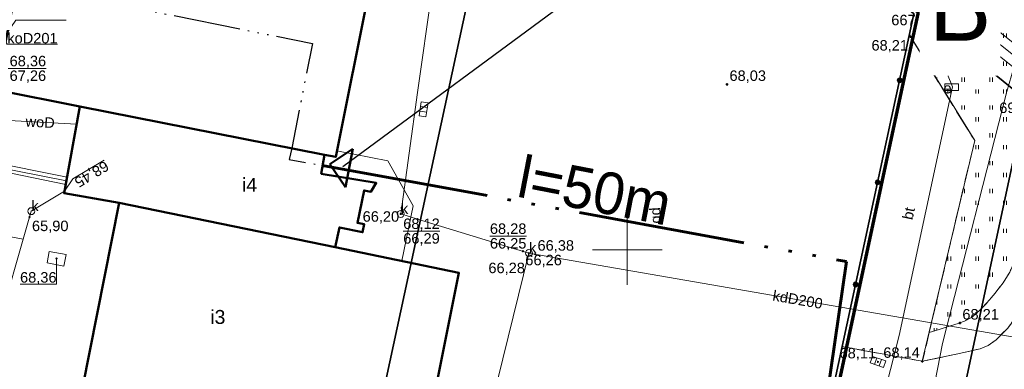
# Model space of a CAD drawing. Header units: millimetres. Extents: x 6501010 to 6502959, y 5884302 to 5886510.
# Tile 25 of 43: x 6502206 to 6502277, y 5885291 to 5885317. Entities that reach past the tile are written whole.
import ezdxf
from ezdxf.enums import TextEntityAlignment as Align

# ---------------------------------------------------------------- set-up
doc = ezdxf.new("R2010")
doc.units = ezdxf.units.MM
for name, pattern in [('ACAD_ISO06W100', [37.5, 24, -3, 0.5, -3, 0.5, -3, 0.5, -3]), ('BUUT04', [200000, 0, -100000, 0, -100000]), ('EGBU01', [2, 0.5, -0.5, 0.5, -0.5]), ('OTKC_A05', [1.5, 1, -0.5]), ('OTKJ_A05', [2, 1.5, -0.5]), ('OTKU_A05', [2, 1.5, -0.5]), ('OTZT_A05', [1.5, 1, -0.5])]:
    doc.linetypes.add(name, pattern=pattern)
for name, color, linetype, lineweight in [('!!!_elektryczne', 12, 'Continuous', 18), ('!A_granica opracowania', 12, 'Continuous', 40), ('!A_opis', 7, 'Continuous', 25), ('Budynki EGiB', 9, 'Continuous', 0), ('Działki', 9, 'Continuous', 0), ('isa_V10520003E16E075_TUsr', 9, 'Continuous', 25), ('isa_V10520003E16E075_TUsr_19165818BF56C1D4', 9, 'OTKJ_A05', 25), ('Komunikacja (linie)', 9, 'Continuous', 0), ('Komunikacja (obszary)', 9, 'Continuous', 0), ('Krzyże', 9, 'Continuous', 0), ('Ogrodzenia', 9, 'Continuous', 0), ('Pikiety', 9, 'Continuous', 0), ('Przewody ciepłownicze', 9, 'Continuous', 0), ('Przewody elektroenergetyczne', 9, 'Continuous', 0), ('Przewody kanalizacyjne', 9, 'Continuous', 0), ('Przewody wodociągowe', 9, 'Continuous', 0), ('Punkty graniczne - numery', 9, 'Continuous', 0), ('Punkty o określonej wysokości', 9, 'Continuous', 0), ('Urządzenia towarzyszące (linie)', 9, 'Continuous', 0), ('Urządzenia towarzyszące (obszary)', 9, 'Continuous', 0), ('Urządzenia związane z siecią (punkty)', 9, 'Continuous', 0), ('Użytki gruntowe', 9, 'Continuous', 0), ('Zagospodarowanie terenu (obszary)', 9, 'Continuous', 0)]:
    doc.layers.add(name, color=color, linetype=linetype, lineweight=lineweight)
doc.styles.add('DOMYSLNA_CZCIONKA', font='arial.ttf')
doc.styles.add('GENERATED_STYLE_1', font='txt')

# ---------------------------------------------------------------- blocks, each defined once
blk = doc.blocks.new('OTRS_P05')
at = {"layer": 'isa_V10520003E16E075_TUsr', "true_color": 0x0a0909, "transparency": 33554687}
h = blk.add_hatch(color=18, dxfattribs=at)
h.dxf.hatch_style = 1
h.paths.add_polyline_path([(0.09, 0, 1), (-0.09, 0, 1)])
at = {"layer": 'isa_V10520003E16E075_TUsr', "color": 18, "true_color": 0x0a0909}
blk.add_lwpolyline([(0.09, 0, 1), (-0.09, 0, 1)], format="xyb", close=True, dxfattribs=at)
at = {"layer": 'isa_V10520003E16E075_TUsr_19165818BF56C1D4', "color": 18, "true_color": 0x0a0909}
blk.add_circle((0, 0), 0.09, dxfattribs=at)
blk = doc.blocks.new('SUKK_P05')
at = {"color": 9, "linetype": 'Continuous', "lineweight": 18}
for p, q in [((-1, 0.5), (-1, -0.5)), ((1, 0.5), (-1, 0.5)), ((-0.35, 0.5), (-0.35, -0.5)), ((0.35, 0.5), (0.35, -0.5)), ((1, -0.5), (1, 0.5)), ((-1, -0.5), (1, -0.5))]:
    blk.add_line(p, q, dxfattribs=at)
blk = doc.blocks.new('SUES_P05')
at = {"color": 1, "linetype": 'Continuous', "lineweight": 18, "true_color": 0xff0000}
blk.add_lwpolyline([(-1, 0.5), (-1, -0.5), (1, -0.5), (1, 0.5)], close=True, dxfattribs=at)
blk = doc.blocks.new('SUKS_P05')
at = {"color": 36, "linetype": 'Continuous', "lineweight": 18, "true_color": 0x803300}
blk.add_circle((0, 0), 0.5, dxfattribs=at)
blk = doc.blocks.new('SUPS01_05')
at = {"lineweight": 18}
h = blk.add_hatch(color=9, dxfattribs=at)
h.dxf.hatch_style = 1
h.paths.add_polyline_path([(-0.09, 0, 1), (0.09, 0, 1)])
at = {"color": 9, "lineweight": 18}
blk.add_circle((0, 0), 0.09, dxfattribs=at)
blk = doc.blocks.new('SUPS01_07')
at = {"lineweight": 18, "true_color": 0xff9100}
h = blk.add_hatch(color=30, dxfattribs=at)
h.dxf.hatch_style = 1
h.paths.add_polyline_path([(0.09, 0, 1), (-0.09, 0, 1)])
at = {"color": 18, "lineweight": 18, "true_color": 0x0a0909}
blk.add_circle((0, 0), 0.09, dxfattribs=at)
blk = doc.blocks.new('OTOO_L05')
at = {"linetype": 'BUUT04', "lineweight": 18, "true_color": 0x000000}
h = blk.add_hatch(color=18, dxfattribs=at)
h.dxf.hatch_style = 1
h.paths.add_polyline_path([(-0.58, 0, 1), (0.58, 0, 1)])
at = {"color": 18, "true_color": 0x0a0909}
blk.add_circle((0, 0), 0.58, dxfattribs=at)
blk = doc.blocks.new('Linia_1', base_point=(36403, 8881.7))
at = {"layer": '!A_opis', "color": 12, "linetype": 'Continuous', "lineweight": 50}
for p, q in [((36403, 8881.7), (36465.5, 8944.2)), ((36465.5, 8944.2), (36465.5, 8819.2)), ((36403, 8881.7), (36465.5, 8819.2))]:
    blk.add_line(p, q, dxfattribs=at)

msp = doc.modelspace()

# ---------------------------------------------------------------- hatches: boundary and pattern name
at = {"layer": 'Zagospodarowanie terenu (obszary)'}
h = msp.add_hatch(dxfattribs=at)
h.set_pattern_fill('OTZT', color=256, scale=0.2, style=0, pattern_type=0)
h.set_pattern_definition([(90, (6502217.02, 5885295.2205), (-2, 1e-16), [0.3, -1.7]), (90, (6502217.22, 5885295.2205), (-2, 1e-16), [0.3, -1.7]), (90, (6502218.02, 5885294.0705), (-2, 1e-16), [0.3, -1.7]), (90, (6502218.22, 5885294.0705), (-2, 1e-16), [0.3, -1.7])])
h.paths.add_polyline_path([(6502236.89, 5885346.2), (6502267.38, 5885319.74), (6502270.58, 5885316.95), (6502270.253, 5885315.434), (6502274.94, 5885307.84), (6502271.671, 5885294.07), (6502272.971, 5885294.47), (6502273.759, 5885294.713), (6502274.217, 5885294.878), (6502274.702, 5885295.154), (6502275.271, 5885295.618), (6502275.818, 5885296.193), (6502276.411, 5885296.9), (6502276.981, 5885297.643), (6502277.454, 5885298.405), (6502277.741, 5885299.074), (6502277.852, 5885299.482), (6502277.948, 5885299.959), (6502280.48, 5885312.599), (6502280.49, 5885312.65), (6502280.401, 5885313.931), (6502280.237, 5885315.074), (6502279.962, 5885315.972), (6502278.965, 5885318.302), (6502278.171, 5885319.87), (6502277.17, 5885321.91), (6502235.29, 5885358.03), (6502218.21, 5885349.5), (6502216.92, 5885342.66), (6502221.29, 5885336.19), (6502224.97, 5885335.43), (6502226.9, 5885343.73), (6502230.01, 5885343.12), (6502229.72, 5885341.89), (6502227.44, 5885342.35), (6502225.76, 5885335.22), (6502234.44, 5885333.6)], flags=0)

# ---------------------------------------------------------------- linework, layer by layer
at = {"layer": '!!!_elektryczne', "color": 6, "linetype": 'ACAD_ISO06W100', "lineweight": 25, "ltscale": 0.2, "flags": 128}
msp.add_lwpolyline([(6502213.482, 5885328.313), (6502215.661, 5885325.746), (6502214.312, 5885317.449), (6502227.394, 5885314.817), (6502225.911, 5885307.293), (6502225.725, 5885306.499), (6502228.129, 5885306.058)], dxfattribs=at)
at = {"layer": '!!!_elektryczne', "color": 6, "linetype": 'ACAD_ISO06W100', "lineweight": 60, "ltscale": 0.5, "flags": 128}
msp.add_lwpolyline([(6502228.129, 5885306.058), (6502265.731, 5885299.162), (6502264.128, 5885287.994)], dxfattribs=at)
at = {"layer": '!A_granica opracowania', "lineweight": 70, "flags": 128}
msp.add_lwpolyline([(6502135.64, 5885439.81), (6502156.38, 5885420.69), (6502179.76, 5885399.13), (6502243.42, 5885340.46), (6502270.88, 5885317.06), (6502239.07, 5885168.58), (6502207.7, 5885174.93), (6502176.42, 5885181.26), (6502145.37, 5885187.54), (6502088.97, 5885198.96), (6502114.4, 5885324.63), (6502121.68, 5885360.58), (6502124.66, 5885375.29), (6502122.226, 5885375.8), (6502135.64, 5885439.81)], dxfattribs=at)
at = {"layer": '!A_opis', "color": 12, "linetype": 'Continuous', "lineweight": 30}
msp.add_line((6502258.609, 5885327.388), (6502229.576, 5885305.967), dxfattribs=at)
at = {"layer": 'Budynki EGiB', "linetype": 'Continuous', "lineweight": 50, "flags": 128}
for points in [[(6502209.57, 5885335.93), (6502205.92, 5885317.71), (6502204.67, 5885311.48), (6502210.71, 5885310.29), (6502228.26, 5885306.83), (6502229.07, 5885306.67), (6502233.95, 5885331.07), (6502210.28, 5885335.79), (6502209.57, 5885335.93)], [(6502210.71, 5885310.29), (6502209.57, 5885304.06), (6502213.52, 5885303.37), (6502229.02, 5885300.19), (6502229.34, 5885301.61), (6502231, 5885301.27), (6502231.12, 5885301.84), (6502230.63, 5885301.94), (6502231.11, 5885304.27), (6502231.6, 5885304.17), (6502231.978, 5885304.802), (6502228.03, 5885305.47), (6502228.26, 5885306.83), (6502210.71, 5885310.29)], [(6502213.52, 5885303.37), (6502209.83, 5885284.78), (6502213.08, 5885284.21), (6502224.302, 5885281.877), (6502234.19, 5885279.82), (6502237.91, 5885298.36), (6502229.02, 5885300.19), (6502213.52, 5885303.37)]]:
    msp.add_lwpolyline(points, close=True, dxfattribs=at)
at = {"layer": 'Działki', "linetype": 'Continuous', "lineweight": 25, "flags": 128}
for points in [[(6502213.29, 5885357.66), (6502176.42, 5885181.26), (6502207.7, 5885174.93), (6502243.42, 5885340.46), (6502227.84, 5885354.82), (6502213.29, 5885357.66)], [(6502243.42, 5885340.46), (6502207.7, 5885174.93), (6502239.07, 5885168.58), (6502270.88, 5885317.06), (6502262.18, 5885324.12), (6502243.42, 5885340.46)], [(6502270.88, 5885317.06), (6502239.07, 5885168.58), (6502242.58, 5885167.87), (6502247.8, 5885166.81), (6502278.63, 5885310.76), (6502270.88, 5885317.06)], [(6502278.63, 5885310.76), (6502247.8, 5885166.81), (6502203, 5884957.71), (6502223.05, 5884954.16), (6502239.98, 5885023.48), (6502252.33, 5885074.38), (6502265.25, 5885127.76), (6502269.28, 5885144.27), (6502275.21, 5885176.97), (6502277.6, 5885190.58), (6502280.62, 5885206.89), (6502273.94, 5885211.96), (6502289.2, 5885295.53), (6502292.24, 5885299.59), (6502278.63, 5885310.76)]]:
    msp.add_lwpolyline(points, close=True, dxfattribs=at)
at = {"layer": 'Działki', "color": 9, "linetype": 'Continuous', "lineweight": 25, "flags": 128}
msp.add_lwpolyline([(6502272.11, 5885322.85), (6502270.88, 5885317.06), (6502278.63, 5885310.76), (6502292.24, 5885299.59), (6502301.34, 5885292.12), (6502302.42, 5885297.31), (6502272.11, 5885322.85)], close=True, dxfattribs=at)
at = {"layer": 'Komunikacja (linie)', "linetype": 'Continuous', "lineweight": 18, "flags": 128}
for points in [[(6502270.253, 5885315.434), (6502274.94, 5885307.84), (6502271.18, 5885292)], [(6502233.811, 5885299.204), (6502234.62, 5885303.17), (6502232.81, 5885306.39), (6502229.16, 5885307.12)], [(6502279.913, 5885298.333), (6502278.532, 5885296.2), (6502277.537, 5885294.678), (6502277.286, 5885294.35), (6502276.472, 5885293.533), (6502275.904, 5885293.147), (6502275.333, 5885292.896), (6502273.617, 5885292.516), (6502271.201, 5885292.005)]]:
    msp.add_lwpolyline(points, dxfattribs=at)
at = {"layer": 'Komunikacja (obszary)', "linetype": 'OTKU_A05', "lineweight": 18, "flags": 128}
for points in [[(6502228.26, 5885306.83), (6502228.03, 5885305.47), (6502231.978, 5885304.802), (6502231.6, 5885304.17), (6502231.11, 5885304.27), (6502230.63, 5885301.94), (6502231.12, 5885301.84), (6502231, 5885301.27), (6502229.34, 5885301.61), (6502229.02, 5885300.19), (6502233.811, 5885299.204), (6502237.91, 5885298.36), (6502234.19, 5885279.82), (6502239.37, 5885278.93), (6502240.183, 5885278.66), (6502254.22, 5885276.02), (6502253.59, 5885272.46), (6502255.538, 5885272.151), (6502256.99, 5885271.76), (6502259.52, 5885271.33), (6502260.35, 5885274.7), (6502261.56, 5885274.51), (6502261.571, 5885274.563), (6502263.23, 5885282.85), (6502265.43, 5885293.057), (6502270.253, 5885315.434), (6502270.58, 5885316.95), (6502236.9, 5885346.31), (6502234.44, 5885333.6), (6502233.95, 5885331.07), (6502229.16, 5885307.12), (6502229.07, 5885306.67), (6502228.26, 5885306.83)], [(6502200.55, 5885285.89), (6502202.36, 5885286.4), (6502204.32, 5885285.85), (6502207.29, 5885285.32), (6502209.83, 5885284.78), (6502213.52, 5885303.37), (6502209.57, 5885304.06), (6502210.71, 5885310.29), (6502204.67, 5885311.48), (6502205.71, 5885316.63), (6502205.92, 5885317.71), (6502199.4, 5885319.21), (6502200.16, 5885322.88), (6502181.93, 5885326.35), (6502181.67, 5885326.4), (6502181.12, 5885323.36), (6502181.75, 5885323.24), (6502181.46, 5885321.59), (6502180.87, 5885320.81), (6502180.26, 5885320.21), (6502178.32, 5885318.95), (6502175.54, 5885317.58), (6502156.776, 5885321.649), (6502173.885, 5885229.939), (6502195.89, 5885225.36), (6502196.638, 5885228.056), (6502248.214, 5885217.731), (6502248.319, 5885217.71), (6502249.739, 5885224.552), (6502250.996, 5885230.611), (6502251.026, 5885230.753), (6502247.54, 5885231.31), (6502228.59, 5885235.12), (6502227.58, 5885235.21), (6502225.59, 5885234.88), (6502223.59, 5885234.63), (6502221.56, 5885234.57), (6502206.76, 5885237.5), (6502196.92, 5885239.52), (6502195.06, 5885240.19), (6502193.34, 5885241.18), (6502190.03, 5885243.43), (6502188.42, 5885244.71), (6502186.95, 5885246.09), (6502185.89, 5885247.85), (6502185.25, 5885249.76), (6502185.07, 5885251.48), (6502185.34, 5885253.77), (6502190.72, 5885275.82), (6502190.94, 5885276.49), (6502195.06, 5885282.12), (6502200.55, 5885285.89)], [(6502270.253, 5885315.434), (6502265.43, 5885293.057), (6502271.201, 5885292.005), (6502271.67, 5885294.07), (6502274.94, 5885307.84), (6502270.253, 5885315.434)]]:
    msp.add_lwpolyline(points, close=True, dxfattribs=at)
at = {"layer": 'Komunikacja (obszary)', "linetype": 'OTKC_A05', "lineweight": 18, "flags": 128}
msp.add_lwpolyline([(6502271.671, 5885294.07), (6502271.201, 5885292.005), (6502273.617, 5885292.516), (6502275.333, 5885292.896), (6502275.904, 5885293.147), (6502276.472, 5885293.533), (6502277.286, 5885294.35), (6502277.537, 5885294.678), (6502278.532, 5885296.2), (6502279.913, 5885298.333), (6502282.76, 5885312.64), (6502282.737, 5885313.004), (6502282.726, 5885313.332), (6502282.711, 5885313.778), (6502282.682, 5885314.213), (6502282.663, 5885314.377), (6502282.632, 5885314.584), (6502282.538, 5885314.988), (6502282.327, 5885315.699), (6502282.181, 5885316.132), (6502281.766, 5885317.213), (6502281.426, 5885317.994), (6502280.722, 5885319.456), (6502279.576, 5885321.659), (6502278.858, 5885323.222), (6502278.53, 5885322.96), (6502277.17, 5885321.91), (6502278.171, 5885319.87), (6502278.965, 5885318.302), (6502279.962, 5885315.972), (6502280.237, 5885315.074), (6502280.401, 5885313.931), (6502280.49, 5885312.65), (6502280.48, 5885312.599), (6502277.948, 5885299.959), (6502277.852, 5885299.482), (6502277.741, 5885299.074), (6502277.454, 5885298.405), (6502276.981, 5885297.643), (6502276.411, 5885296.9), (6502275.818, 5885296.193), (6502275.271, 5885295.618), (6502274.702, 5885295.154), (6502274.217, 5885294.878), (6502273.759, 5885294.713), (6502272.971, 5885294.47), (6502271.671, 5885294.07)], close=True, dxfattribs=at)
at = {"layer": 'Komunikacja (obszary)', "linetype": 'OTKJ_A05', "lineweight": 18, "flags": 128}
msp.add_lwpolyline([(6502279.913, 5885298.333), (6502278.532, 5885296.2), (6502277.537, 5885294.678), (6502277.286, 5885294.35), (6502276.472, 5885293.533), (6502275.904, 5885293.147), (6502275.333, 5885292.896), (6502273.617, 5885292.516), (6502271.201, 5885292.005), (6502265.43, 5885293.057), (6502263.23, 5885282.85), (6502261.571, 5885274.563), (6502267.91, 5885273.46), (6502270, 5885269.6), (6502271.72, 5885266.52), (6502279.913, 5885298.333)], close=True, dxfattribs=at)
at = {"layer": 'Krzyże', "linetype": 'Continuous', "lineweight": 18, "flags": 128}
for points in [[(6502250, 5885297.5), (6502250, 5885302.5)], [(6502247.5, 5885300), (6502252.5, 5885300)]]:
    msp.add_lwpolyline(points, dxfattribs=at)
at = {"layer": 'Ogrodzenia', "linetype": 'Continuous', "lineweight": 35, "flags": 128}
msp.add_lwpolyline([(6502263.23, 5885282.85), (6502270.58, 5885316.95), (6502267.38, 5885319.74)], dxfattribs=at)
at = {"layer": 'Przewody ciepłownicze', "linetype": 'Continuous', "lineweight": 18, "flags": 128}
for points in [[(6502285.01, 5885308.16), (6502267.86, 5885321.88), (6502265.66, 5885319.12), (6502263.26, 5885320.99), (6502265.27, 5885323.65), (6502241.16, 5885345.54), (6502240.72, 5885346.01), (6502234.98, 5885351.01), (6502226.13, 5885358.42), (6502212.58, 5885370.62), (6502210.21, 5885368.18), (6502207.93, 5885370.29), (6502210.36, 5885372.89), (6502193.31, 5885389.24), (6502191.32, 5885391.15), (6502172.29, 5885409.56), (6502169.85, 5885407.08), (6502167.43, 5885409.36), (6502169.93, 5885412.06), (6502161.27, 5885420.46), (6502147.98, 5885433.31), (6502147.25, 5885434.21)], [(6502203.29, 5885307.03), (6502203.5, 5885306.18), (6502203.72, 5885306.14), (6502204.26, 5885306.03), (6502209.735, 5885304.96)]]:
    msp.add_lwpolyline(points, dxfattribs=at)
at = {"layer": 'Przewody elektroenergetyczne', "linetype": 'Continuous', "lineweight": 18, "flags": 128}
for points in [[(6502271.64, 5885323.69), (6502271.34, 5885316.65), (6502273.34, 5885311.7), (6502269.53, 5885293.85), (6502267.98, 5885287.86), (6502266.81, 5885284), (6502262.8, 5885268.42), (6502259.16, 5885257.12), (6502257.22, 5885250), (6502256.65, 5885247.9)], [(6502368.52, 5885247.91), (6502365.8, 5885250), (6502350.74, 5885261.65), (6502349.49, 5885262.85), (6502348.84, 5885263.29), (6502348.04, 5885264.04), (6502342.53, 5885268.01), (6502335.82, 5885273.25), (6502319.86, 5885285.87), (6502317.88, 5885287.52), (6502297.72, 5885303.02), (6502281.08, 5885315.39), (6502278.52, 5885314.56), (6502277.92, 5885313.66), (6502277.25, 5885311.36), (6502272.62, 5885293.27), (6502267.97, 5885269.33), (6502264.15, 5885250), (6502263.73, 5885247.9)]]:
    msp.add_lwpolyline(points, dxfattribs=at)
at = {"layer": 'Przewody kanalizacyjne', "linetype": 'Continuous', "lineweight": 18, "flags": 128}
for points in [[(6502233.74, 5885302.58), (6502234.95, 5885311.3), (6502238.034, 5885332.988), (6502238.09, 5885333.38), (6502237.663, 5885333.448), (6502234.95, 5885333.88), (6502230.72, 5885334.25)], [(6502202.71, 5885283.36), (6502203.69, 5885290.52), (6502206.64, 5885300.78), (6502207.21, 5885302.78), (6502209.599, 5885304.219)], [(6502199.04, 5885302.19), (6502206.64, 5885300.78)], [(6502248.996, 5885250.754), (6502249.08, 5885251.06), (6502255.45, 5885279.45), (6502238.45, 5885281.57), (6502242.94, 5885299.77), (6502234.95, 5885302.2), (6502233.74, 5885302.58)], [(6502242.94, 5885299.77), (6502281.51, 5885293.1)]]:
    msp.add_lwpolyline(points, dxfattribs=at)
at = {"layer": 'Przewody kanalizacyjne', "linetype": 'Continuous', "lineweight": 0, "flags": 128}
for points in [[(6502204.836, 5885314.68), (6502206.101, 5885316.501), (6502209.712, 5885316.501)], [(6502205.035, 5885315.841), (6502205.493, 5885314.763), (6502209.105, 5885314.763)]]:
    msp.add_lwpolyline(points, dxfattribs=at)
at = {"layer": 'Przewody wodociągowe', "linetype": 'Continuous', "lineweight": 18, "flags": 128}
msp.add_lwpolyline([(6502210.479, 5885309.028), (6502200.69, 5885309.56), (6502196.37, 5885310.29)], dxfattribs=at)
at = {"layer": 'Punkty o określonej wysokości', "linetype": 'Continuous', "lineweight": 0, "flags": 128}
for points in [[(6502203.3, 5885313.03), (6502205.66, 5885313.03), (6502208.282, 5885313.03)], [(6502205.66, 5885313.03), (6502208.282, 5885313.03)], [(6502212.447, 5885306.447), (6502210.202, 5885305.093), (6502209.599, 5885304.219)], [(6502233.917, 5885301.351), (6502236.539, 5885301.351)], [(6502240.138, 5885300.996), (6502242.76, 5885300.996)], [(6502206.408, 5885297.527), (6502209.03, 5885297.527), (6502209.03, 5885299.38)]]:
    msp.add_lwpolyline(points, dxfattribs=at)
at = {"layer": 'Urządzenia towarzyszące (linie)', "linetype": 'Continuous', "lineweight": 18, "flags": 128}
for points in [[(6502241.63, 5885346.01), (6502266.27, 5885323.84), (6502264.2, 5885321.1), (6502265.52, 5885320.03), (6502267.7, 5885322.88), (6502285.44, 5885308.68)], [(6502240.69, 5885345.07), (6502264.26, 5885323.45), (6502262.32, 5885320.89), (6502265.8, 5885318.2), (6502268.02, 5885320.88), (6502284.58, 5885307.64)], [(6502209.784, 5885305.231), (6502203.94, 5885306.4)], [(6502204.21, 5885305.81), (6502209.686, 5885304.692)], [(6502267.97, 5885269.33), (6502272.62, 5885293.27)]]:
    msp.add_lwpolyline(points, dxfattribs=at)
at = {"layer": 'Urządzenia towarzyszące (obszary)', "linetype": 'Continuous', "lineweight": 18, "flags": 128}
msp.add_lwpolyline([(6502208.35, 5885299.06), (6502209.56, 5885298.84), (6502209.71, 5885299.67), (6502208.51, 5885299.88), (6502208.35, 5885299.06)], close=True, dxfattribs=at)
at = {"layer": 'Użytki gruntowe', "linetype": 'EGBU01', "lineweight": 18, "flags": 128}
for points in [[(6502247.8, 5885166.81), (6502245.96, 5885159.09), (6502209.54, 5885166.61), (6502176.72, 5885122.53), (6502164.67, 5885124.98), (6502132.37, 5884970.41), (6502150.902, 5884967.031), (6502162.37, 5884964.94), (6502169.54, 5884963.63), (6502194.23, 5884959.25), (6502198.07, 5884958.58), (6502203, 5884957.71), (6502223.05, 5884954.16), (6502239.98, 5885023.48), (6502252.33, 5885074.38), (6502265.25, 5885127.76), (6502269.28, 5885144.27), (6502275.21, 5885176.97), (6502277.6, 5885190.58), (6502280.62, 5885206.89), (6502273.94, 5885211.96), (6502289.2, 5885295.53), (6502292.24, 5885299.59), (6502301.34, 5885292.12), (6502315.925, 5885281.242), (6502334.15, 5885267.65), (6502341.971, 5885261.779), (6502348.99, 5885256.51), (6502349.93, 5885260.64), (6502335.09, 5885272.09), (6502302.42, 5885297.31), (6502272.11, 5885322.85), (6502244.62, 5885346.01), (6502237.46, 5885352.79), (6502181.08, 5885406.17), (6502157.87, 5885428.14), (6502137.27, 5885447.64), (6502110.82, 5885472.68), (6502082.78, 5885499.23), (6502054.71, 5885525.8), (6502053.26, 5885517.94), (6502081.3, 5885491.35), (6502109.24, 5885464.85), (6502135.64, 5885439.81), (6502156.38, 5885420.69), (6502179.76, 5885399.13), (6502227.84, 5885354.82), (6502243.42, 5885340.46), (6502262.18, 5885324.12), (6502270.88, 5885317.06), (6502278.63, 5885310.76), (6502247.8, 5885166.81)], [(6502092.52, 5885216.53), (6502088.97, 5885198.96), (6502126.22, 5885191.42), (6502145.37, 5885187.54), (6502174.26, 5885181.7), (6502167.45, 5885144.53), (6502165.53, 5885144.89), (6502162.08, 5885127.01), (6502164.98, 5885126.45), (6502164.67, 5885124.98), (6502176.72, 5885122.53), (6502209.54, 5885166.61), (6502245.96, 5885159.09), (6502247.8, 5885166.81), (6502278.63, 5885310.76), (6502270.88, 5885317.06), (6502262.18, 5885324.12), (6502243.42, 5885340.46), (6502227.84, 5885354.82), (6502179.76, 5885399.13), (6502156.38, 5885420.69), (6502135.64, 5885439.81), (6502109.24, 5885464.85), (6502092.53, 5885381.69), (6502089.57, 5885366.98), (6502121.68, 5885360.58), (6502118.04, 5885342.62), (6502114.4, 5885324.63), (6502107.11, 5885288.6), (6502105.919, 5885282.72), (6502099.81, 5885252.56), (6502092.52, 5885216.53)]]:
    msp.add_lwpolyline(points, close=True, dxfattribs=at)
at = {"layer": 'Zagospodarowanie terenu (obszary)', "linetype": 'OTZT_A05', "lineweight": 18, "flags": 128}
msp.add_lwpolyline([(6502236.89, 5885346.2), (6502267.38, 5885319.74), (6502270.58, 5885316.95), (6502270.253, 5885315.434), (6502274.94, 5885307.84), (6502271.671, 5885294.07), (6502272.971, 5885294.47), (6502273.759, 5885294.713), (6502274.217, 5885294.878), (6502274.702, 5885295.154), (6502275.271, 5885295.618), (6502275.818, 5885296.193), (6502276.411, 5885296.9), (6502276.981, 5885297.643), (6502277.454, 5885298.405), (6502277.741, 5885299.074), (6502277.852, 5885299.482), (6502277.948, 5885299.959), (6502280.48, 5885312.599), (6502280.49, 5885312.65), (6502280.401, 5885313.931), (6502280.237, 5885315.074), (6502279.962, 5885315.972), (6502278.965, 5885318.302), (6502278.171, 5885319.87), (6502277.17, 5885321.91), (6502235.29, 5885358.03), (6502218.21, 5885349.5), (6502216.92, 5885342.66), (6502221.29, 5885336.19), (6502224.97, 5885335.43), (6502226.9, 5885343.73), (6502230.01, 5885343.12), (6502229.72, 5885341.89), (6502227.44, 5885342.35), (6502225.76, 5885335.22), (6502234.44, 5885333.6), (6502236.89, 5885346.2)], close=True, dxfattribs=at)

# ---------------------------------------------------------------- block references
at = {"layer": '!A_opis', "color": 12, "linetype": 'Continuous', "lineweight": 30, "xscale": 0.0225, "yscale": 0.0225, "zscale": 0.0225, "rotation": 348.7472164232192}
msp.add_blockref('Linia_1', (6502228.657, 5885306.15), dxfattribs=at)
at = {"layer": 'Ogrodzenia', "xscale": 0.3, "yscale": 0.3, "zscale": 0.3, "rotation": 77.83641230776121}
for p in [(6502269.551, 5885312.176), (6502267.971, 5885304.845), (6502266.391, 5885297.513)]:
    msp.add_blockref('OTOO_L05', p, dxfattribs=at)
at = {"layer": 'Pikiety', "xscale": 0.5, "yscale": 0.5, "zscale": 0.5}
for p in [(6502270.33, 5885315.31), (6502257.16, 5885311.878), (6502273.88, 5885294.75), (6502271.18, 5885292)]:
    msp.add_blockref('OTRS_P05', p, dxfattribs=at)
at = {"layer": 'Punkty o określonej wysokości', "xscale": 0.5, "yscale": 0.5, "zscale": 0.5, "rotation": 211.1}
msp.add_blockref('SUPS01_05', (6502209.599, 5885304.219), dxfattribs=at)
at = {"layer": 'Punkty o określonej wysokości', "xscale": 0.5, "yscale": 0.5, "zscale": 0.5}
for name, p in [('SUPS01_05', (6502233.802, 5885303.025)), ('SUPS01_05', (6502207.088, 5885302.349)), ('SUPS01_05', (6502233.74, 5885302.579)), ('SUPS01_05', (6502234.952, 5885302.196)), ('SUPS01_07', (6502209.03, 5885299.38)), ('SUPS01_05', (6502242.506, 5885299.899)), ('SUPS01_05', (6502242.829, 5885299.331)), ('SUPS01_05', (6502242.937, 5885299.768)), ('SUPS01_05', (6502243.38, 5885299.691)), ('SUPS01_05', (6502268, 5885291.96))]:
    msp.add_blockref(name, p, dxfattribs=at)
at = {"layer": 'Urządzenia związane z siecią (punkty)', "xscale": 0.5, "yscale": 0.5, "zscale": 0.5}
for name, p in [('SUES_P05', (6502273.29, 5885311.68)), ('SUKS_P05', (6502207.21, 5885302.78)), ('SUKS_P05', (6502233.74, 5885302.58)), ('SUKS_P05', (6502242.94, 5885299.77))]:
    msp.add_blockref(name, p, dxfattribs=at)
for p, rotation in [((6502235.38, 5885310.09), 81.21000000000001), ((6502268, 5885291.96), 341.34)]:
    msp.add_blockref('SUKK_P05', p, dxfattribs=dict(at, rotation=rotation))

# ---------------------------------------------------------------- texts
at = {"layer": '!!!_elektryczne', "color": 6, "linetype": 'ACAD_ISO06W100', "lineweight": 60, "ltscale": 0.2, "insert": (6502241.958, 5885303.8), "char_height": 3, "width": 10, "attachment_point": 7, "rotation": 349.02575, "style": 'GENERATED_STYLE_1'}
msp.add_mtext('\\A1;l=50m', dxfattribs=at)
at = {"layer": 'Budynki EGiB', "style": 'DOMYSLNA_CZCIONKA'}
for s, p in [('i4', (6502222.889, 5885304.668)), ('i3', (6502220.608, 5885295.184))]:
    msp.add_text(s, height=1, dxfattribs=at).set_placement(p, align=Align.MIDDLE_CENTER)
at = {"layer": 'Komunikacja (obszary)', "style": 'DOMYSLNA_CZCIONKA'}
for s, rotation, p in [('pb', 273.45034, (6502252.197, 5885302.481)), ('bt', 78, (6502270.195, 5885302.615))]:
    msp.add_text(s, height=0.75, rotation=rotation, dxfattribs=at).set_placement(p, align=Align.MIDDLE_CENTER)
at = {"layer": 'Pikiety', "style": 'DOMYSLNA_CZCIONKA'}
for s, p in [('68,21', (6502268.842, 5885314.683)), ('68,03', (6502258.648, 5885312.505)), ('68,21', (6502275.368, 5885295.377)), ('68,14', (6502269.692, 5885292.627))]:
    msp.add_text(s, height=0.75, dxfattribs=at).set_placement(p, align=Align.MIDDLE_CENTER)
at = {"layer": 'Przewody kanalizacyjne', "style": 'DOMYSLNA_CZCIONKA'}
msp.add_text('koD201', height=0.75, dxfattribs=at).set_placement((6502207.299, 5885315.196), align=Align.MIDDLE_CENTER)
msp.add_text('kdD200', height=0.75, rotation=350.18874, dxfattribs=at).set_placement((6502262.237, 5885296.433), align=Align.MIDDLE_CENTER)
at = {"layer": 'Przewody wodociągowe', "style": 'DOMYSLNA_CZCIONKA'}
msp.add_text('woD', height=0.75, rotation=356.88916, dxfattribs=at).set_placement((6502207.854, 5885309.171), align=Align.MIDDLE_CENTER)
at = {"layer": 'Punkty graniczne - numery', "style": 'DOMYSLNA_CZCIONKA'}
for s, p in [('667', (6502269.829, 5885316.5)), ('698', (6502277.579, 5885310.2))]:
    msp.add_text(s, height=0.75, dxfattribs=at).set_placement(p, align=Align.MIDDLE_CENTER)
at = {"layer": 'Punkty o określonej wysokości', "style": 'DOMYSLNA_CZCIONKA'}
for s, p in [('68,36', (6502206.971, 5885313.556)), ('67,26', (6502206.971, 5885312.504)), ('66,20', (6502232.314, 5885302.397)), ('68,12', (6502235.228, 5885301.877)), ('65,90', (6502208.575, 5885301.722)), ('68,28', (6502241.449, 5885301.522)), ('66,29', (6502235.228, 5885300.825)), ('66,25', (6502241.449, 5885300.47)), ('66,38', (6502244.868, 5885300.319)), ('66,26', (6502243.994, 5885299.271)), ('66,28', (6502241.342, 5885298.704)), ('68,36', (6502207.719, 5885298.028)), ('68,11', (6502266.551, 5885292.587))]:
    msp.add_text(s, height=0.75, dxfattribs=at).set_placement(p, align=Align.MIDDLE_CENTER)
msp.add_text('68,45', height=0.75, rotation=211.1, dxfattribs=at).set_placement((6502211.558, 5885305.434), align=Align.MIDDLE_CENTER)
at = {"layer": 'Urządzenia związane z siecią (punkty)', "style": 'DOMYSLNA_CZCIONKA'}
for s, p in [('e', (6502272.992, 5885311.609)), ('k', (6502207.479, 5885303.162)), ('k', (6502234.009, 5885302.962)), ('k', (6502243.209, 5885300.152))]:
    msp.add_text(s, height=0.75, dxfattribs=at).set_placement(p, align=Align.MIDDLE_CENTER)

# ---------------------------------------------------------------- next in the draw order: texts
at = {"layer": '!A_granica opracowania', "lineweight": 70, "insert": (6502273.91, 5885320.012), "char_height": 5, "width": 0.8, "attachment_point": 2, "rotation": 359.79798, "style": 'GENERATED_STYLE_1', "bg_fill": 2}
msp.add_mtext('\\pxqc;\\A1;B', dxfattribs=at)

doc.saveas('drawing.dxf')
